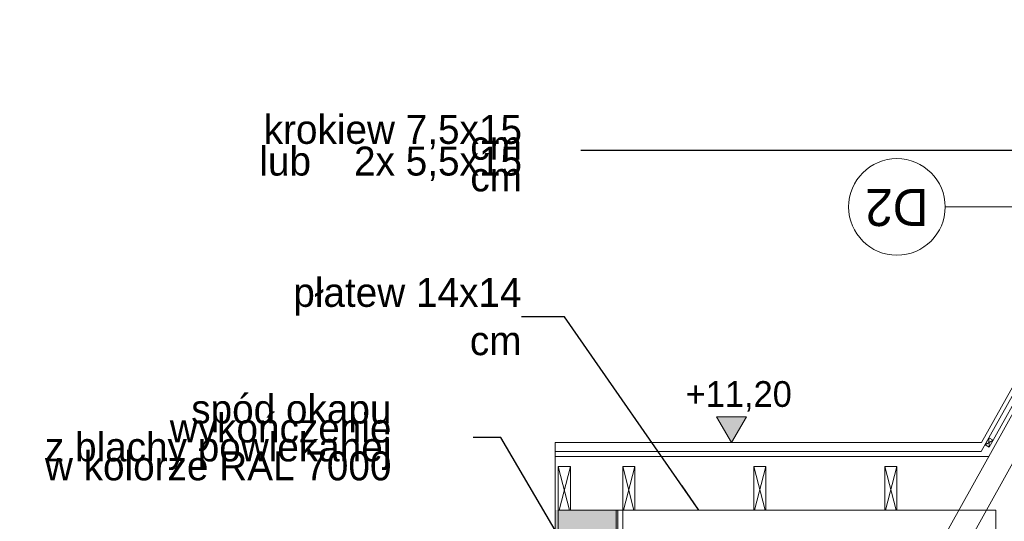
# Model space of a CAD drawing. Extents: x -613240 to -325500, y -25863 to 152403.
# Tile 138 of 254: x -335855 to -329734, y -1615 to 1502. Entities that reach past the tile are written whole.
import ezdxf

# ---------------------------------------------------------------- set-up
doc = ezdxf.new("R2010")
doc.units = 0
doc.header["$MEASUREMENT"] = 0
for name, color, linetype, lineweight in [('ARCH dach_Nr_Pióra__5', 7, 'Continuous', 13), ('Arch dachowki_Nr_Pióra__21', 7, 'Continuous', 9), ('Arch konstrukcja dachu_Nr_Pióra__21_Nr_Pióra__21', 7, 'Continuous', 9), ('Arch opisy_Nr_Pióra__1', 7, 'Continuous', 25), ('Arch opisy_Nr_Pióra__21', 7, 'Continuous', 9), ('arch wypelnienia_Nr_Pióra__101', 8, 'Continuous', 13), ('INWENT KONST. DREWNIANA_Nr_Pióra__21', 7, 'Continuous', 9), ('INWENT KONST. DREWNIANA_Nr_Pióra__41', 7, 'Continuous', 15), ('INWENT OPISY_Nr_Pióra__21', 7, 'Continuous', 9), ('INWENT WYMIARY_Nr_Pióra__21', 7, 'Continuous', 9)]:
    doc.layers.add(name, color=color, linetype=linetype, lineweight=lineweight)
doc.layers.add('Arch opisy', color=7, linetype='Continuous')
doc.layers.add('INWENT WYMIARY', color=7, linetype='Continuous')
doc.styles.add('GENERATED_STYLE_1', font='txt')
doc.styles.add('GENERATED_STYLE_4', font='txt')
doc.styles.add('GENERATED_STYLE_5', font='txt')
doc.dimstyles.new('GENERATED_STYLE__8', dxfattribs={"dimtxt": 0.18, "dimasz": 182.4, "dimexe": 0.18, "dimexo": 0.0625, "dimgap": 0.09, "dimtad": 0, "dimtih": 1, "dimtoh": 1, "dimdec": 4, "dimzin": 0, "dimdsep": 46, "dimcen": 0.09, "dimadec": 0, "dimazin": 0, "dimtfac": 1, "dimtdec": 4, "dimtmove": 0, "dimatfit": 3, "dimldrblk": 'ARROWHEAD_5', "dimfxl": 0, "dimtolj": 1, "dimtzin": 0, "dimarcsym": 0})

# ---------------------------------------------------------------- blocks, each defined once
blk = doc.blocks.new('Wymiary_51', base_point=(-331430.2, -1125.5))
at = {"layer": 'INWENT WYMIARY_Nr_Pióra__21', "linetype": 'Continuous'}
blk.add_hatch(color=256, dxfattribs=at).paths.add_polyline_path([(-331430.2, -1125.5), (-331523, -965.5), (-331337.4, -965.5)], flags=0)
for p, q in [((-331430.2, -1125.5), (-331523, -965.5)), ((-331523, -965.5), (-331337.4, -965.5)), ((-331337.4, -965.5), (-331430.2, -1125.5)), ((-331430.2, -1125.5), (-331550.2, -1125.5)), ((-331430.2, -1125.5), (-331310.2, -1125.5))]:
    blk.add_line(p, q, dxfattribs=at)
at = {"layer": 'INWENT WYMIARY_Nr_Pióra__21', "insert": (-331714.9, -933.5), "char_height": 160, "attachment_point": 7, "style": 'GENERATED_STYLE_1'}
blk.add_mtext('{+11,20}', dxfattribs=at)
blk = doc.blocks.new('ARROWHEAD_5')
at = {"color": 0, "linetype": 'Continuous', "lineweight": 0}
blk.add_line((0, 0), (-1, 0), dxfattribs=at)
blk.add_solid([(-1, 0.2679), (0, 0), (-1, -0.2679), (-1, 0.2679)], dxfattribs=at)
blk = doc.blocks.new('Linia_129', base_point=(-329489, 338.5))
at = {"layer": 'Arch opisy_Nr_Pióra__21', "linetype": 'Continuous'}
blk.add_line((-329489, 338.5), (-330101.4, 338.5), dxfattribs=at)
blk.add_circle((-330401.4, 338.5), 300, dxfattribs=at)

msp = doc.modelspace()

# ---------------------------------------------------------------- hatches: boundary and pattern name
at = {"layer": 'arch wypelnienia_Nr_Pióra__101', "linetype": 'Continuous'}
msp.add_hatch(color=256, dxfattribs=at).paths.add_polyline_path([(-332526.3, -3550.6), (-332136.3, -3550.6), (-332136.3, -1544.6), (-332526.3, -1544.6)], flags=0)

# ---------------------------------------------------------------- linework, layer by layer
at = {"layer": 'ARCH dach_Nr_Pióra__5', "linetype": 'Continuous'}
for p, q in [((-329811.8, -1125.5), (-328365.6, 1469.8)), ((-329829.4, -1095.5), (-329853.8, -1139.2)), ((-329829.4, -1095.5), (-329803.2, -1110.1)), ((-329829.4, -1095.5), (-329827.6, -1153.8)), ((-329803.2, -1110.1), (-329853.8, -1139.2)), ((-329853.8, -1139.2), (-329827.6, -1153.8)), ((-329803.2, -1110.1), (-329827.6, -1153.8))]:
    msp.add_line(p, q, dxfattribs=at)
at = {"layer": 'Arch dachowki_Nr_Pióra__21', "linetype": 'Continuous'}
for p, q in [((-329877.3, -1181.4), (-328391.8, 1484.4)), ((-329874.8, -1125.5), (-328403.5, 1514.7)), ((-332526.3, -1125.5), (-329874.8, -1125.5)), ((-332526.3, -1125.5), (-332526.3, -3550.6)), ((-332526.3, -1181.4), (-329877.3, -1181.4)), ((-332526.3, -1212.3), (-329831.6, -1212.3)), ((-332146.3, -1544.6), (-332146.3, -3714.3)), ((-332136.3, -1544.6), (-332136.3, -3709.6)), ((-332106.3, -3709.6), (-332106.3, -1544.6))]:
    msp.add_line(p, q, dxfattribs=at)
at = {"layer": 'Arch konstrukcja dachu_Nr_Pióra__21_Nr_Pióra__21', "linetype": 'Continuous'}
for p, q in [((-328343.7, 1457.5), (-330824.9, -2994.6)), ((-328296.6, 1233.9), (-330279.7, -2324.3))]:
    msp.add_line(p, q, dxfattribs=at)
at = {"layer": 'INWENT KONST. DREWNIANA_Nr_Pióra__21', "linetype": 'Continuous'}
for p, q in [((-332431.3, -1274.6), (-332506.3, -1274.6)), ((-332506.3, -1274.6), (-332506.3, -1544.6)), ((-332435.9, -1544.6), (-332506.3, -1274.6)), ((-332501.7, -1544.6), (-332431.3, -1274.6)), ((-332431.3, -1544.6), (-332431.3, -1274.6)), ((-332031.3, -1274.6), (-332106.3, -1274.6)), ((-332106.3, -1274.6), (-332106.3, -1544.6)), ((-332035.9, -1544.6), (-332106.3, -1274.6)), ((-332101.7, -1544.6), (-332031.3, -1274.6)), ((-332031.3, -1544.6), (-332031.3, -1274.6)), ((-331291.3, -1274.6), (-331291.3, -1544.6)), ((-331216.3, -1274.6), (-331291.3, -1274.6)), ((-331220.9, -1544.6), (-331291.3, -1274.6)), ((-331286.7, -1544.6), (-331216.3, -1274.6)), ((-331216.3, -1544.6), (-331216.3, -1274.6)), ((-330405.9, -1544.6), (-330476.3, -1274.6)), ((-330401.3, -1274.6), (-330476.3, -1274.6)), ((-330476.3, -1274.6), (-330476.3, -1544.6)), ((-330471.7, -1544.6), (-330401.3, -1274.6)), ((-330401.3, -1544.6), (-330401.3, -1274.6))]:
    msp.add_line(p, q, dxfattribs=at)
at = {"layer": 'INWENT KONST. DREWNIANA_Nr_Pióra__41', "linetype": 'Continuous'}
for p, q in [((-332506.3, -1684.6), (-332506.3, -1544.6)), ((-332506.3, -1544.6), (-329786.3, -1544.6)), ((-332106.3, -1544.6), (-332106.3, -3549.6)), ((-329786.3, -1684.6), (-329786.3, -1544.6))]:
    msp.add_line(p, q, dxfattribs=at)

# ---------------------------------------------------------------- block references
at = {"layer": 'Arch opisy', "linetype": 'Continuous'}
msp.add_blockref('Linia_129', (-329489, 338.5), dxfattribs=at)
at = {"layer": 'INWENT WYMIARY', "linetype": 'Continuous'}
msp.add_blockref('Wymiary_51', (-331430.2, -1125.5), dxfattribs=at)

# ---------------------------------------------------------------- texts
at = {"layer": 'Arch opisy_Nr_Pióra__1', "linetype": 'Continuous', "insert": (-330401.4, 220), "char_height": 230, "attachment_point": 2, "rotation": 180, "style": 'GENERATED_STYLE_5'}
msp.add_mtext('{D2}', dxfattribs=at)
at = {"layer": 'INWENT OPISY_Nr_Pióra__21', "linetype": 'Continuous', "char_height": 180, "attachment_point": 6, "style": 'GENERATED_STYLE_4'}
for s, insert, width, line_spacing_factor in [('{krokiew 7,5x15 cm\\Plub    2x 5,5x15 cm}', (-332732.3, 671.5), 1743.25, 0.327886), ('{spód okapu wykończenie \\Pz blachy powlekanej\\Pw kolorze RAL 7000}', (-333543.6, -1094.8), 2381.93, 0.39235)]:
    msp.add_mtext(s, dxfattribs=dict(at, insert=insert, width=width, line_spacing_factor=line_spacing_factor))
at = {"layer": 'INWENT OPISY_Nr_Pióra__21', "linetype": 'Continuous', "insert": (-332735.3, -343.6), "char_height": 180, "width": 1558.59, "attachment_point": 6, "style": 'GENERATED_STYLE_4'}
msp.add_mtext('{płatew 14x14 cm}', dxfattribs=at)

# ---------------------------------------------------------------- leaders
at = {"layer": 'INWENT OPISY_Nr_Pióra__21', "linetype": 'Continuous', "annotation_type": 0, "has_hookline": 1, "hookline_direction": 1}
for points, text_width in [([(-328256.3, 1210.4), (-329311, 2408), (-330743.6, 2408)], 1337.1), ([(-328256.3, 384), (-329615.4, 1915.9), (-330151, 1915.9)], 762.9), ([(-328721.5, 688.2), (-332365.6, 688.2)], 1448.6), ([(-331632.4, -1544.6), (-332467.6, -343.6), (-332735.2, -343.6)], 1337.1), ([(-332326.7, -2009.3), (-332862.9, -1094.7), (-333035.4, -1094.7)], 1945.7)]:
    msp.add_leader(points, dimstyle='GENERATED_STYLE__8', dxfattribs=dict(at, text_width=text_width))

doc.saveas('drawing.dxf')
